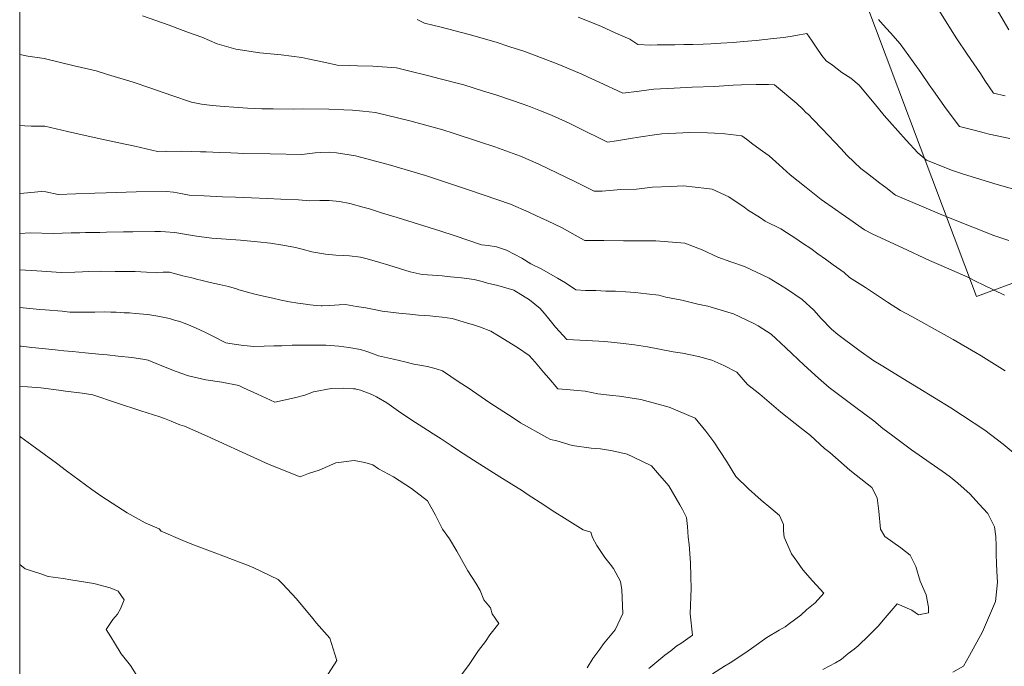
# Model space of a CAD drawing. Header units: inches. Extents: x 11351264 to 11356330, y 6702313 to 6706468.
# Tile 42 of 160: x 11351264 to 11351666, y 6704675 to 6704939. Entities that reach past the tile are written whole.
import ezdxf

# ---------------------------------------------------------------- set-up
doc = ezdxf.new("R2010")
doc.units = ezdxf.units.IN
doc.header["$MEASUREMENT"] = 0
doc.layers.add('Shumate_Contours_clip1', color=7, linetype='Continuous', lineweight=0)
doc.layers.add('Shumate_Parcels_clip1', color=7, linetype='Continuous', lineweight=0)

msp = doc.modelspace()

# ---------------------------------------------------------------- linework, layer by layer
at = {"layer": 'Shumate_Contours_clip1'}
for points, elevation in [([(11351666.7, 6704907.82), (11351662.02, 6704908.86), (11351658.5, 6704914.13), (11351656.62, 6704916.96), (11351651.27, 6704924.8), (11351646.99, 6704931.09), (11351645.1, 6704934.11), (11351639.93, 6704942.39)], 1436), ([(11351668.19, 6704934.79), (11351663.13, 6704943.64)], 1438), ([(11351666.49, 6704826.55), (11351657.74, 6704830.7), (11351654.96, 6704832.04), (11351651.49, 6704833.78), (11351640.58, 6704838.61), (11351635.91, 6704840.65), (11351624.84, 6704845.77), (11351612.74, 6704851.43), (11351609.28, 6704853.14), (11351603.4, 6704857.35), (11351599.77, 6704859.83), (11351597.45, 6704861.48), (11351591.63, 6704865.58), (11351585.46, 6704870.37), (11351579.03, 6704875.64), (11351574.5, 6704879.71), (11351570.36, 6704883.31), (11351567.65, 6704885.24), (11351563.67, 6704888.12), (11351561.11, 6704890.09), (11351559.29, 6704891.5), (11351552.35, 6704892.3), (11351548.14, 6704892.61), (11351545.19, 6704892.75), (11351538, 6704892.9), (11351526.54, 6704892.27), (11351523.64, 6704891.98), (11351518.01, 6704891.08), (11351513.03, 6704890.23), (11351508.02, 6704889.46), (11351504.43, 6704888.92), (11351499.79, 6704891.21), (11351496.58, 6704892.79), (11351488.73, 6704896.63), (11351483.06, 6704899.23), (11351480.8, 6704900.22), (11351476.99, 6704901.74), (11351473, 6704903.37), (11351469.98, 6704904.43), (11351459.18, 6704908.14), (11351453.33, 6704909.92), (11351445.72, 6704912.27), (11351435.58, 6704914.96), (11351432.05, 6704915.93), (11351422.08, 6704918.27), (11351418.2, 6704919.23), (11351408.63, 6704919.93), (11351402.37, 6704920.1), (11351398.87, 6704920.25), (11351393.96, 6704920.33), (11351389.2, 6704921.41), (11351382.09, 6704922.89), (11351379.6, 6704923.42), (11351371.11, 6704924.61), (11351362.46, 6704925.38), (11351352.66, 6704926.87), (11351345.06, 6704929), (11351338.73, 6704931.77), (11351333.29, 6704933.66), (11351328.97, 6704935.32), (11351325.45, 6704936.65), (11351314.54, 6704940.47)], 1428), ([(11351668.21, 6704848.77), (11351662.08, 6704850.85), (11351654.3, 6704853.98), (11351640.2, 6704859.59), (11351638, 6704860.52), (11351632.56, 6704862.87), (11351621.96, 6704867.35), (11351617.99, 6704870.41), (11351615.57, 6704872.21), (11351610.52, 6704876.12), (11351607.82, 6704878.2), (11351602.29, 6704883.52), (11351599.69, 6704886.3), (11351597.15, 6704888.94), (11351592.02, 6704894.37), (11351588.2, 6704898.37), (11351586.45, 6704900.24), (11351585.38, 6704901.09), (11351584.16, 6704902.41), (11351581.66, 6704904.68), (11351579.23, 6704906.8), (11351575.87, 6704909.56), (11351572.54, 6704912.36), (11351570.15, 6704912.44), (11351565.11, 6704912.4), (11351559.16, 6704912.36), (11351555.77, 6704912.13), (11351548.09, 6704911.68), (11351538.97, 6704911.32), (11351531.56, 6704910.94), (11351523.28, 6704910.52), (11351517.33, 6704909.73), (11351510.61, 6704908.88), (11351508.61, 6704909.85), (11351502.72, 6704912.6), (11351496.56, 6704915.47), (11351493.93, 6704916.64), (11351485.17, 6704920.31), (11351482.02, 6704921.64), (11351470.2, 6704926.08), (11351464.56, 6704927.9), (11351458.93, 6704929.69), (11351447.88, 6704932.89), (11351436.55, 6704935.89), (11351429.65, 6704937.52), (11351426.71, 6704938.96)], 1430), ([(11351673.07, 6704868.91), (11351662.18, 6704872.08), (11351649.39, 6704876.01), (11351645.21, 6704877.41), (11351634.65, 6704881.56), (11351631.08, 6704884.52), (11351626.34, 6704889.69), (11351619.55, 6704897.37), (11351617.38, 6704899.84), (11351613.33, 6704904.8), (11351609.08, 6704909.84), (11351607.15, 6704912.25), (11351603.71, 6704915.04), (11351600.05, 6704917.4), (11351596.3, 6704920.3), (11351593.73, 6704922.18), (11351591.92, 6704924.29), (11351589.55, 6704927.72), (11351587.71, 6704930.53), (11351585.79, 6704933.22), (11351582.78, 6704932.69), (11351578.94, 6704932.09), (11351576.2, 6704931.64), (11351572.17, 6704931.25), (11351565.09, 6704930.48), (11351559.92, 6704929.95), (11351555.77, 6704929.61), (11351550.66, 6704929.31), (11351546.57, 6704929.05), (11351543.41, 6704928.95), (11351539.22, 6704928.82), (11351535.58, 6704928.73), (11351531.91, 6704928.69), (11351527.49, 6704928.7), (11351524.63, 6704928.62), (11351522.15, 6704928.56), (11351516.8, 6704928.84), (11351513.49, 6704930.98), (11351507.78, 6704933.47), (11351501.63, 6704936.21), (11351492.46, 6704939.94)], 1432), ([(11351668.66, 6704890.37), (11351660.23, 6704892.24), (11351658.25, 6704892.72), (11351654.6, 6704893.69), (11351648.11, 6704895.34), (11351642.66, 6704902.49), (11351637.47, 6704909.9), (11351635.76, 6704912.27), (11351632.35, 6704917.36), (11351629.23, 6704921.71), (11351623.93, 6704929.03), (11351619.92, 6704933.59), (11351616.8, 6704936.93), (11351615.08, 6704939.01)], 1434), ([(11351666.74, 6704795.54), (11351656.9, 6704801.75), (11351654.71, 6704803.09), (11351645.51, 6704808.36), (11351641.91, 6704810.46), (11351628.62, 6704817.72), (11351624.04, 6704820.22), (11351618.72, 6704823.59), (11351614.67, 6704826.33), (11351609.73, 6704829.67), (11351603.26, 6704833.76), (11351600.96, 6704835.75), (11351596.59, 6704838.93), (11351593.43, 6704841.23), (11351590.3, 6704843.37), (11351587.39, 6704845.51), (11351583.97, 6704847.77), (11351581.31, 6704849.65), (11351577.52, 6704852.02), (11351575.18, 6704853.56), (11351568.74, 6704856.75), (11351566.51, 6704858.31), (11351562, 6704860.99), (11351560.22, 6704862.42), (11351553.94, 6704866.56), (11351547.18, 6704869.75), (11351545, 6704870.06), (11351535.45, 6704871.07), (11351530.25, 6704870.85), (11351522.78, 6704870.54), (11351516.28, 6704869.81), (11351509.88, 6704869.55), (11351502.25, 6704868.92), (11351498.91, 6704868.91), (11351494.64, 6704871.04), (11351491.34, 6704872.73), (11351483.74, 6704876.41), (11351476.39, 6704880.01), (11351472.98, 6704881.48), (11351468.84, 6704883.27), (11351458.35, 6704886.96), (11351452.58, 6704888.98), (11351441.45, 6704892.61), (11351437.17, 6704893.93), (11351423.65, 6704897.63), (11351409.74, 6704901.09), (11351404.53, 6704901.62), (11351400.28, 6704902.03), (11351396.8, 6704902.12), (11351390.57, 6704902.44), (11351379.99, 6704902.58), (11351376.34, 6704902.34), (11351367.93, 6704902.48), (11351363.24, 6704902.6), (11351360.23, 6704902.68), (11351357.46, 6704902.74), (11351351.81, 6704903.19), (11351347.92, 6704903.53), (11351342.98, 6704903.85), (11351338.65, 6704904.46), (11351334.57, 6704905.22), (11351326.48, 6704908.04), (11351317.5, 6704911.09), (11351310.69, 6704913.43), (11351300.23, 6704916.59), (11351295.63, 6704917.99), (11351286.62, 6704920.14), (11351274.36, 6704923.03), (11351267.78, 6704924.06), (11351264.41, 6704924.69)], 1426), ([(11351670.09, 6704762.23), (11351665.93, 6704765.62), (11351663.61, 6704767.45), (11351658.48, 6704771.36), (11351649.38, 6704777.32), (11351644.64, 6704780.49), (11351631.19, 6704788.7), (11351627.45, 6704790.99), (11351616.15, 6704797.87), (11351613.17, 6704799.71), (11351606.98, 6704804.08), (11351598.38, 6704810.44), (11351595.92, 6704812.56), (11351591.68, 6704816.92), (11351588.61, 6704820.37), (11351583.9, 6704824.72), (11351577.47, 6704829), (11351570.47, 6704833.39), (11351560.35, 6704838.14), (11351554.82, 6704840.1), (11351549.47, 6704841.95), (11351543.01, 6704844.94), (11351536.01, 6704847.64), (11351524.1, 6704848.62), (11351516.25, 6704848.67), (11351510.99, 6704848.67), (11351502.86, 6704848.76), (11351495.21, 6704848.76), (11351493.42, 6704849.75), (11351485.92, 6704853.92), (11351479.96, 6704856.84), (11351475.37, 6704858.92), (11351472.33, 6704860.38), (11351464.77, 6704863.62), (11351448.49, 6704869.22), (11351432.18, 6704874.63), (11351430.1, 6704875.26), (11351415.77, 6704879.58), (11351412.28, 6704880.53), (11351401.45, 6704883.32), (11351393.74, 6704884.52), (11351390.84, 6704884.8), (11351387.42, 6704884.75), (11351385.05, 6704884.54), (11351379.59, 6704883.87), (11351366.69, 6704884.21), (11351355.91, 6704884.36), (11351353.53, 6704884.43), (11351350.66, 6704884.54), (11351345.93, 6704884.75), (11351340.49, 6704884.93), (11351338.29, 6704885.03), (11351330.55, 6704885.19), (11351324.38, 6704885.16), (11351323.75, 6704885.2), (11351320.66, 6704885.14), (11351311.47, 6704887.23), (11351304.9, 6704888.66), (11351299.22, 6704889.93), (11351291.19, 6704891.67), (11351286.97, 6704892.62), (11351283.94, 6704893.3), (11351274.72, 6704895.4), (11351269.05, 6704895.52), (11351266.45, 6704895.59), (11351264.41, 6704895.69)], 1424), ([(11351645.37, 6704672.61), (11351649.69, 6704675.04), (11351652.16, 6704679.38), (11351657.5, 6704689.06), (11351658.71, 6704691.88), (11351662.77, 6704701.52), (11351663.61, 6704709.33), (11351663.46, 6704711.44), (11351663.28, 6704716.73), (11351663.07, 6704721.09), (11351663.03, 6704724.15), (11351662.9, 6704727.94), (11351662.41, 6704731.96), (11351661.13, 6704734.39), (11351659.65, 6704737.31), (11351655.95, 6704741.36), (11351652.5, 6704745.24), (11351647.44, 6704749.73), (11351644.44, 6704752.19), (11351642.41, 6704753.76), (11351628.5, 6704763.36), (11351620.86, 6704769.01), (11351616.85, 6704772.09), (11351613.08, 6704775.14), (11351605.28, 6704781.08), (11351594.89, 6704788.73), (11351590.52, 6704792.64), (11351584.63, 6704797.95), (11351577.2, 6704804.95), (11351573.17, 6704808.8), (11351571.22, 6704810.51), (11351565.93, 6704813.94), (11351564.09, 6704814.89), (11351555.85, 6704818.9), (11351553.58, 6704819.58), (11351545.36, 6704822.06), (11351541.23, 6704822.86), (11351534.7, 6704824.48), (11351528.19, 6704825.6), (11351525.31, 6704826.49), (11351520.34, 6704827), (11351515.75, 6704827.62), (11351511.89, 6704827.85), (11351507.7, 6704828.12), (11351503.66, 6704828.16), (11351499.6, 6704828.32), (11351495.47, 6704828.4), (11351491.51, 6704828.6), (11351487.21, 6704831.47), (11351484.03, 6704833.43), (11351477.61, 6704837.06), (11351473.05, 6704839.32), (11351469.43, 6704841.61), (11351466.25, 6704843.21), (11351463.12, 6704844.88), (11351459.1, 6704846.24), (11351455.64, 6704846.73), (11351453.02, 6704847.09), (11351442.21, 6704850.68), (11351435.93, 6704852.7), (11351427.22, 6704855.47), (11351418.57, 6704858.19), (11351412.53, 6704860), (11351407.22, 6704861.73), (11351405.11, 6704862.33), (11351399.26, 6704863.96), (11351395.04, 6704864.66), (11351390.7, 6704865.12), (11351386.89, 6704865.06), (11351382.91, 6704865), (11351378.3, 6704865.34), (11351370.99, 6704865.68), (11351365.49, 6704865.99), (11351359.1, 6704866.17), (11351352.57, 6704866.5), (11351347.22, 6704866.66), (11351339.7, 6704867.08), (11351333.66, 6704867.36), (11351330.17, 6704867.96), (11351327.27, 6704868.56), (11351324.38, 6704868.85), (11351312.03, 6704868.68), (11351299.7, 6704868.26), (11351295.13, 6704868.07), (11351287.36, 6704867.8), (11351280.07, 6704867.56), (11351275.06, 6704868.66), (11351273.33, 6704868.74), (11351266.07, 6704868.12), (11351264.41, 6704868.03)], 1422), ([(11351592.26, 6704673.72), (11351597.51, 6704676.44), (11351599.76, 6704677.8), (11351602.62, 6704680.23), (11351605.09, 6704682.01), (11351606.78, 6704683.37), (11351611.11, 6704687.53), (11351615.02, 6704691.55), (11351616.96, 6704693.82), (11351622.72, 6704700.56), (11351628.64, 6704697.9), (11351631.39, 6704696.06), (11351635.48, 6704696.8), (11351635.49, 6704699.1), (11351634.48, 6704704.12), (11351632.08, 6704709.69), (11351630.26, 6704715.68), (11351627.95, 6704720.36), (11351624.19, 6704723.42), (11351617.64, 6704727.97), (11351615.9, 6704731.01), (11351615.21, 6704738.32), (11351614.44, 6704743.72), (11351612.27, 6704747.94), (11351610.44, 6704749.51), (11351603.35, 6704755.09), (11351595.14, 6704762.33), (11351593.05, 6704763.9), (11351587.26, 6704769.19), (11351583.63, 6704772), (11351581.04, 6704774.12), (11351575.21, 6704778.72), (11351566.64, 6704786.09), (11351561.55, 6704790.09), (11351557.24, 6704795), (11351551.83, 6704797.81), (11351547.06, 6704799.91), (11351541.59, 6704801.39), (11351535.05, 6704802.8), (11351531.15, 6704803.42), (11351520.7, 6704805.39), (11351515.39, 6704806.18), (11351510.97, 6704806.81), (11351503.36, 6704807.53), (11351495.86, 6704807.92), (11351487.81, 6704808.45), (11351483.14, 6704813.49), (11351479.89, 6704817.48), (11351478.57, 6704819.12), (11351476.85, 6704821.09), (11351472.62, 6704824.54), (11351466.16, 6704828.59), (11351459.68, 6704830.44), (11351455.46, 6704831.44), (11351453.24, 6704832.08), (11351449.95, 6704832.92), (11351444.85, 6704833.62), (11351440.33, 6704833.95), (11351436.83, 6704834.31), (11351430.91, 6704834.76), (11351428.72, 6704834.95), (11351423.85, 6704835.95), (11351419.5, 6704837.35), (11351415.16, 6704838.69), (11351411.49, 6704839.86), (11351406.22, 6704841.34), (11351403.54, 6704842.06), (11351399.06, 6704842.59), (11351396.41, 6704842.73), (11351393.47, 6704842.86), (11351389.29, 6704843.22), (11351383.62, 6704844.22), (11351379.76, 6704845.25), (11351377.05, 6704845.96), (11351371.85, 6704846.86), (11351366.77, 6704847.67), (11351361.53, 6704848.19), (11351354.55, 6704848.87), (11351342.81, 6704849.81), (11351339.79, 6704850.12), (11351336.6, 6704850.52), (11351332.57, 6704851.29), (11351328.62, 6704851.91), (11351327.63, 6704852.07), (11351323.9, 6704852.36), (11351321.84, 6704852.46), (11351319.58, 6704852.5), (11351310.56, 6704852.4), (11351306.82, 6704852.35), (11351299.85, 6704852.15), (11351297.17, 6704852.1), (11351293.99, 6704852.07), (11351291.3, 6704852.01), (11351289.03, 6704851.97), (11351285.42, 6704851.92), (11351278.03, 6704851.6), (11351268.67, 6704851.87), (11351264.41, 6704851.67)], 1420), ([(11351547.3, 6704671.88), (11351552.14, 6704675.06), (11351554.47, 6704676.43), (11351560.83, 6704680.69), (11351564.18, 6704682.95), (11351569.49, 6704686.7), (11351574.42, 6704689.71), (11351576.96, 6704691.18), (11351578.65, 6704692.42), (11351583.31, 6704695.88), (11351585.75, 6704698.21), (11351589.16, 6704700.94), (11351592.75, 6704704.9), (11351588.07, 6704709.92), (11351584.12, 6704714.34), (11351581.68, 6704717.87), (11351579.52, 6704720.87), (11351576.53, 6704727.72), (11351576.31, 6704730.32), (11351576.24, 6704732.92), (11351574.6, 6704736.57), (11351571.11, 6704739.6), (11351567.2, 6704742.8), (11351561.97, 6704747.49), (11351556.79, 6704752.54), (11351553, 6704758.67), (11351547.86, 6704766.56), (11351544.58, 6704770.98), (11351540.17, 6704776.33), (11351529.56, 6704780.75), (11351517.96, 6704783.96), (11351509.26, 6704785.23), (11351506.42, 6704785.47), (11351500.51, 6704786.2), (11351495.27, 6704787.34), (11351492.13, 6704787.61), (11351487.64, 6704788.04), (11351484.11, 6704788.3), (11351480.43, 6704792.58), (11351478.23, 6704795.09), (11351474.9, 6704799.1), (11351472.38, 6704801.82), (11351467.6, 6704805.07), (11351459.95, 6704809.82), (11351456.8, 6704811.75), (11351452.6, 6704813.44), (11351450.09, 6704814.22), (11351446.81, 6704815.24), (11351440.99, 6704816.94), (11351436.96, 6704817.53), (11351434.36, 6704817.83), (11351431.82, 6704818.01), (11351427.17, 6704818.31), (11351423.69, 6704818.67), (11351419.14, 6704819.19), (11351412.38, 6704819.97), (11351409.19, 6704820.62), (11351405.76, 6704821.31), (11351401.97, 6704821.86), (11351397.47, 6704822.61), (11351394.83, 6704822.58), (11351390.99, 6704822.29), (11351387.96, 6704822.14), (11351387.55, 6704822.11), (11351385.43, 6704822.27), (11351383.04, 6704822.48), (11351380.2, 6704822.93), (11351377.94, 6704823.22), (11351374.58, 6704823.72), (11351371.16, 6704824.42), (11351367.77, 6704825.21), (11351364.01, 6704826.12), (11351359.92, 6704827.09), (11351354.99, 6704828.41), (11351353.87, 6704828.72), (11351352.89, 6704829.1), (11351349.66, 6704830), (11351345.93, 6704830.87), (11351342.15, 6704831.69), (11351338.41, 6704832.57), (11351337.11, 6704832.92), (11351334.71, 6704833.49), (11351330.95, 6704834.34), (11351325.53, 6704835.82), (11351323, 6704835.84), (11351320.13, 6704835.63), (11351316.19, 6704835.89), (11351311.58, 6704836.08), (11351307.47, 6704836.12), (11351303.43, 6704836.16), (11351297.39, 6704836.29), (11351292.52, 6704836.14), (11351290.01, 6704836.02), (11351286.97, 6704835.86), (11351281.4, 6704835.72), (11351271.39, 6704836.37), (11351264.41, 6704836.8)], 1418), ([(11351521.27, 6704674.15), (11351526.17, 6704678.14), (11351527.85, 6704679.49), (11351530.22, 6704681.37), (11351532.66, 6704683.33), (11351534.36, 6704684.36), (11351539.06, 6704687.74), (11351538.19, 6704696.47), (11351538.56, 6704706.72), (11351538.46, 6704711.68), (11351538.33, 6704717.19), (11351537.68, 6704724.75), (11351537.4, 6704727.65), (11351537.09, 6704732.07), (11351536.69, 6704735.71), (11351535.02, 6704739), (11351533.89, 6704740.91), (11351529.41, 6704748.71), (11351524.84, 6704753.98), (11351522.3, 6704756.77), (11351514.95, 6704760.37), (11351512.42, 6704761.54), (11351506.41, 6704762.94), (11351501.57, 6704763.77), (11351497.69, 6704764.07), (11351490.04, 6704765.17), (11351483.76, 6704766.99), (11351481.17, 6704767.56), (11351479.66, 6704768.37), (11351468.91, 6704774.44), (11351465.84, 6704776.37), (11351456.41, 6704782.51), (11351447.48, 6704788.62), (11351443.87, 6704790.94), (11351437, 6704795.56), (11351434.41, 6704796.47), (11351430.86, 6704797.32), (11351425.38, 6704798.26), (11351421.64, 6704799.23), (11351417.09, 6704800.3), (11351410.93, 6704801.71), (11351408.09, 6704802.76), (11351406.09, 6704803.51), (11351403.6, 6704804.25), (11351398.75, 6704805.13), (11351394.72, 6704805.73), (11351389.34, 6704806.13), (11351381.55, 6704806.01), (11351375.66, 6704806.02), (11351371.5, 6704805.86), (11351368.19, 6704805.76), (11351364.19, 6704805.64), (11351359.96, 6704805.54), (11351355.92, 6704805.98), (11351352.8, 6704806.4), (11351348.51, 6704807.05), (11351343.51, 6704809.56), (11351339.99, 6704811.33), (11351337.93, 6704812.29), (11351335.29, 6704813.59), (11351333.27, 6704814.38), (11351329.81, 6704815.69), (11351327.66, 6704816.33), (11351325.62, 6704816.95), (11351320.75, 6704817.98), (11351316.69, 6704818.59), (11351311.5, 6704819.05), (11351309.19, 6704819.24), (11351307.06, 6704819.34), (11351303.75, 6704819.48), (11351301.57, 6704819.57), (11351298.98, 6704819.62), (11351295.04, 6704819.55), (11351290.44, 6704819.51), (11351287.48, 6704819.52), (11351284.82, 6704819.61), (11351281.73, 6704819.89), (11351274.77, 6704820.46), (11351272.69, 6704820.69), (11351264.41, 6704821.49)], 1416), ([(11351496.1, 6704674.39), (11351498.45, 6704678.2), (11351501.21, 6704682.05), (11351502.8, 6704684.17), (11351507.53, 6704689.95), (11351510.66, 6704696.51), (11351510.27, 6704706.16), (11351509.67, 6704709.62), (11351506.8, 6704714.91), (11351505.5, 6704716.66), (11351503.29, 6704719.42), (11351500.09, 6704724.32), (11351498.28, 6704727.58), (11351497.57, 6704729.79), (11351494.42, 6704730.69), (11351487.95, 6704734.77), (11351481.77, 6704738.63), (11351478.78, 6704740.64), (11351471.65, 6704745.33), (11351469.68, 6704746.57), (11351460.39, 6704752.34), (11351456.33, 6704754.91), (11351449.71, 6704759.14), (11351443.59, 6704763.11), (11351440.53, 6704765.12), (11351436.53, 6704767.79), (11351433.26, 6704769.87), (11351430.87, 6704771.39), (11351425.97, 6704774.58), (11351420.08, 6704778.43), (11351414.31, 6704782.59), (11351410.14, 6704785.05), (11351408.24, 6704785.99), (11351403.52, 6704787.69), (11351401.84, 6704788.09), (11351401.46, 6704788.19), (11351400.74, 6704788.31), (11351396.75, 6704788.52), (11351391.59, 6704788.4), (11351384.32, 6704786.97), (11351380.81, 6704785.63), (11351376.56, 6704784.55), (11351368.58, 6704782.79), (11351361.46, 6704786.07), (11351355.81, 6704788.64), (11351353.85, 6704789.58), (11351346.89, 6704790.95), (11351340.46, 6704791.92), (11351333.27, 6704793.53), (11351328.25, 6704795.35), (11351323.78, 6704797.05), (11351320.17, 6704798.64), (11351316.84, 6704799.98), (11351314.65, 6704800.38), (11351310.16, 6704801.02), (11351304.6, 6704801.65), (11351300.14, 6704802.07), (11351298.03, 6704802.23), (11351291.08, 6704802.97), (11351285.96, 6704803.46), (11351282.47, 6704803.77), (11351280.05, 6704804), (11351273.7, 6704804.65), (11351269.4, 6704805.13), (11351264.99, 6704805.6), (11351264.41, 6704805.66)], 1414), ([(11351444.79, 6704671.53), (11351447.92, 6704675.73), (11351449.55, 6704678.17), (11351451.78, 6704681.44), (11351454.65, 6704685.07), (11351456.33, 6704687.88), (11351460, 6704692.47), (11351457.35, 6704696.48), (11351456.6, 6704698.88), (11351453.87, 6704702.12), (11351452.43, 6704705.95), (11351450.66, 6704708.94), (11351447.39, 6704713.94), (11351442.92, 6704721.98), (11351439.92, 6704726.98), (11351436.97, 6704730.93), (11351434.14, 6704736.64), (11351430.95, 6704742.48), (11351424.31, 6704747.54), (11351417.06, 6704752.33), (11351414.95, 6704753.41), (11351410.95, 6704755.64), (11351408.61, 6704757.23), (11351405.33, 6704758.17), (11351401, 6704759.04), (11351393.55, 6704758.1), (11351386.61, 6704755.08), (11351382.34, 6704753.7), (11351378.97, 6704752.34), (11351366.31, 6704757.43), (11351353.75, 6704763.12), (11351349.03, 6704765.29), (11351341, 6704768.93), (11351331.63, 6704773.06), (11351329.78, 6704773.61), (11351326.22, 6704775.1), (11351323.59, 6704776.09), (11351321.58, 6704776.78), (11351313.82, 6704779.34), (11351303.89, 6704782.55), (11351294.29, 6704785.87), (11351289.91, 6704786.47), (11351283.15, 6704787.36), (11351280.44, 6704787.72), (11351273.04, 6704788.61), (11351267.57, 6704789.09), (11351264.41, 6704789.27)], 1412), ([(11351387.04, 6704666.8), (11351393.93, 6704677.43), (11351393.13, 6704680.02), (11351391.05, 6704686.49), (11351385.58, 6704692.58), (11351384.14, 6704694.51), (11351377.48, 6704702.6), (11351371.76, 6704708.65), (11351369.93, 6704710.37), (11351359.94, 6704715.14), (11351358.06, 6704716.02), (11351347.32, 6704720.09), (11351344.54, 6704721.2), (11351334.66, 6704724.82), (11351331.08, 6704726.4), (11351322.12, 6704730.22), (11351321.38, 6704731.16), (11351315.69, 6704733.53), (11351308.33, 6704737.63), (11351298.01, 6704744.28), (11351293.87, 6704747.14), (11351283.48, 6704754.81), (11351279.38, 6704757.85), (11351269.43, 6704765.31), (11351264.89, 6704768.48), (11351264.41, 6704768.98)], 1410), ([(11351313.26, 6704669.53), (11351309.66, 6704675.36), (11351305.88, 6704680.16), (11351303.18, 6704684.54), (11351301.56, 6704687.08), (11351299.68, 6704690.01), (11351302.44, 6704694.17), (11351304.4, 6704696.29), (11351305.63, 6704698.46), (11351307.04, 6704702.13), (11351304.61, 6704705.65), (11351301.29, 6704707), (11351294.62, 6704708.75), (11351285.33, 6704710.34), (11351282.14, 6704710.85), (11351276.05, 6704711.61), (11351272.67, 6704712.83), (11351266.71, 6704714.77), (11351264.41, 6704716.6)], 1408)]:
    msp.add_lwpolyline(points, dxfattribs=dict(at, elevation=elevation))
at = {"layer": 'Shumate_Parcels_clip1'}
msp.add_lwpolyline([(11351264.41, 6703250.15), (11351264.41, 6705530.13), (11351269, 6705526), (11351364, 6705439), (11351433, 6705420), (11351462, 6705342.5), (11351504, 6705230.5), (11351551, 6705103.5), (11351600, 6704972.5), (11351655, 6704826), (11351922.09, 6704924.2), (11351929.74, 6704905.37), (11351937, 6704887.5), (11351967.25, 6704814.04), (11351967.56, 6704811.12), (11352007.38, 6704716.25), (11352075.59, 6704553.74), (11352075.68, 6704553.81), (11352325, 6703959.5)], dxfattribs=at)
msp.add_lwpolyline([(11351922.09, 6704924.2), (11351655, 6704826), (11351600, 6704972.5), (11351864.92, 6705064.97)], close=True, dxfattribs=at)

doc.saveas('drawing.dxf')
